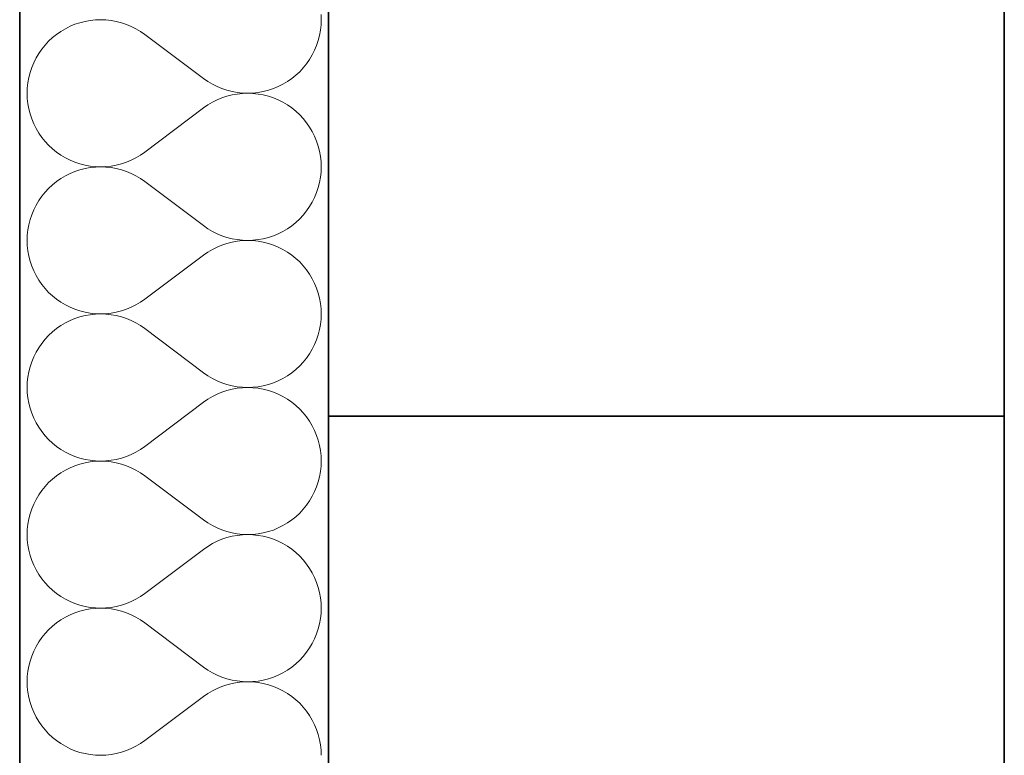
# Model space of a CAD drawing. Header units: millimetres. Extents: x -8078 to 234695, y -4319 to 602442.
# Tile 139 of 152: x 80170 to 80680, y 292295 to 292676. Entities that reach past the tile are written whole.
import ezdxf

# ---------------------------------------------------------------- set-up
doc = ezdxf.new("R2010")
doc.units = ezdxf.units.MM
doc.header["$MEASUREMENT"] = 0
for name, color, linetype in [('#podkład', 252, 'Continuous'), ('- A - ocieplenie', 7, 'Continuous'), ('Konstrukcja - Stropy', 7, 'Continuous'), ('Konstrukcja - Ściany zewnętrzne', 7, 'Continuous')]:
    doc.layers.add(name, color=color, linetype=linetype)

# ---------------------------------------------------------------- blocks, each defined once
blk = doc.blocks.new('UHYGFFFF')
at = {"layer": '- A - ocieplenie', "color": 252, "linetype": 'Continuous', "lineweight": 35, "ltscale": 100}
for p, q in [((19777.48, 396062.63), (19777.47, 388486.86)), ((19937.47, 388486.86), (19937.48, 396062.63))]:
    blk.add_line(p, q, dxfattribs=at)
at = {"layer": '- A - ocieplenie', "color": 252, "linetype": 'Continuous', "lineweight": 13, "ltscale": 100}
for p, q in [((19808.67, 393193.45), (19806.09, 393192.6)), ((19811.3, 393194.13), (19808.67, 393193.45)), ((19813.98, 393194.61), (19811.3, 393194.13)), ((19816.69, 393194.9), (19813.98, 393194.61)), ((19819.41, 393194.99), (19816.69, 393194.9)), ((19822.12, 393194.89), (19819.41, 393194.99)), ((19824.83, 393194.6), (19822.12, 393194.89)), ((19827.51, 393194.12), (19824.83, 393194.6)), ((19830.14, 393193.44), (19827.51, 393194.12)), ((19832.72, 393192.58), (19830.14, 393193.44)), ((19933.67, 393194.99), (19933.57, 393197.71)), ((19933.57, 393192.27), (19933.67, 393194.99)), ((19798.8, 393188.95), (19796.56, 393187.4)), ((19801.14, 393190.34), (19798.8, 393188.95)), ((19803.57, 393191.56), (19801.14, 393190.34)), ((19806.09, 393192.6), (19803.57, 393191.56)), ((19835.24, 393191.54), (19832.72, 393192.58)), ((19837.67, 393190.32), (19835.24, 393191.54)), ((19840.01, 393188.93), (19837.67, 393190.32)), ((19842.24, 393187.37), (19840.01, 393188.93)), ((19932.8, 393186.89), (19933.28, 393189.57)), ((19933.28, 393189.57), (19933.57, 393192.27)), ((19792.45, 393183.84), (19790.6, 393181.85)), ((19794.44, 393185.7), (19792.45, 393183.84)), ((19796.56, 393187.4), (19794.44, 393185.7)), ((19872.72, 393164.52), (19842.24, 393187.37)), ((19931.26, 393181.67), (19932.12, 393184.26)), ((19932.12, 393184.26), (19932.8, 393186.89)), ((19788.89, 393179.73), (19787.34, 393177.5)), ((19790.6, 393181.85), (19788.89, 393179.73)), ((19929, 393176.73), (19930.22, 393179.16)), ((19930.22, 393179.16), (19931.26, 393181.67)), ((19785.95, 393175.16), (19784.73, 393172.73)), ((19787.34, 393177.5), (19785.95, 393175.16)), ((19926.06, 393172.15), (19927.62, 393174.39)), ((19927.62, 393174.39), (19929, 393176.73)), ((19783.69, 393170.22), (19782.83, 393167.63)), ((19784.73, 393172.73), (19783.69, 393170.22)), ((19920.51, 393166.19), (19922.5, 393168.05)), ((19922.5, 393168.05), (19924.36, 393170.04)), ((19924.36, 393170.04), (19926.06, 393172.15)), ((19782.16, 393165), (19781.67, 393162.32)), ((19782.83, 393167.63), (19782.16, 393165)), ((19872.72, 393164.52), (19874.95, 393162.96)), ((19874.95, 393162.96), (19877.29, 393161.57)), ((19913.81, 393161.55), (19916.16, 393162.94)), ((19916.16, 393162.94), (19918.39, 393164.49)), ((19918.39, 393164.49), (19920.51, 393166.19)), ((19781.38, 393159.62), (19781.29, 393156.9)), ((19781.67, 393162.32), (19781.38, 393159.62)), ((19877.29, 393161.57), (19879.72, 393160.35)), ((19879.72, 393160.35), (19882.23, 393159.31)), ((19882.23, 393159.31), (19884.81, 393158.45)), ((19884.81, 393158.45), (19887.45, 393157.77)), ((19887.45, 393157.77), (19890.12, 393157.29)), ((19900.97, 393157.28), (19903.65, 393157.76)), ((19903.65, 393157.76), (19906.29, 393158.43)), ((19906.29, 393158.43), (19908.87, 393159.29)), ((19908.87, 393159.29), (19911.38, 393160.33)), ((19911.38, 393160.33), (19913.81, 393161.55)), ((19781.29, 393156.9), (19781.38, 393154.18)), ((19781.38, 393154.18), (19781.67, 393151.47)), ((19879.72, 393153.44), (19877.29, 393152.22)), ((19882.23, 393154.48), (19879.72, 393153.44)), ((19884.81, 393155.35), (19882.23, 393154.48)), ((19887.45, 393156.02), (19884.81, 393155.35)), ((19890.12, 393156.51), (19887.45, 393156.02)), ((19890.12, 393157.29), (19892.83, 393157)), ((19892.83, 393156.8), (19890.12, 393156.51)), ((19892.83, 393157), (19895.55, 393156.9)), ((19895.55, 393156.9), (19892.83, 393156.8)), ((19895.55, 393156.9), (19898.27, 393156.99)), ((19898.27, 393156.8), (19895.55, 393156.9)), ((19898.27, 393156.99), (19900.97, 393157.28)), ((19900.97, 393156.51), (19898.27, 393156.8)), ((19903.65, 393156.03), (19900.97, 393156.51)), ((19906.29, 393155.36), (19903.65, 393156.03)), ((19908.87, 393154.5), (19906.29, 393155.36)), ((19911.38, 393153.46), (19908.87, 393154.5)), ((19913.81, 393152.25), (19911.38, 393153.46)), ((19781.67, 393151.47), (19782.16, 393148.8)), ((19782.16, 393148.8), (19782.83, 393146.16)), ((19872.72, 393149.28), (19842.24, 393126.42)), ((19874.95, 393150.83), (19872.72, 393149.28)), ((19877.29, 393152.22), (19874.95, 393150.83)), ((19916.16, 393150.86), (19913.81, 393152.25)), ((19918.39, 393149.31), (19916.16, 393150.86)), ((19920.51, 393147.6), (19918.39, 393149.31)), ((19922.5, 393145.75), (19920.51, 393147.6)), ((19782.83, 393146.16), (19783.69, 393143.58)), ((19783.69, 393143.58), (19784.73, 393141.07)), ((19924.36, 393143.76), (19922.5, 393145.75)), ((19926.06, 393141.64), (19924.36, 393143.76)), ((19784.73, 393141.07), (19785.95, 393138.63)), ((19785.95, 393138.63), (19787.34, 393136.29)), ((19927.62, 393139.4), (19926.06, 393141.64)), ((19929, 393137.07), (19927.62, 393139.4)), ((19787.34, 393136.29), (19788.89, 393134.06)), ((19788.89, 393134.06), (19790.6, 393131.94)), ((19930.22, 393134.63), (19929, 393137.07)), ((19931.26, 393132.12), (19930.22, 393134.63)), ((19932.12, 393129.54), (19931.26, 393132.12)), ((19790.6, 393131.94), (19792.45, 393129.95)), ((19792.45, 393129.95), (19794.44, 393128.1)), ((19794.44, 393128.1), (19796.56, 393126.39)), ((19932.8, 393126.9), (19932.12, 393129.54)), ((19796.56, 393126.39), (19798.8, 393124.84)), ((19798.8, 393124.84), (19801.14, 393123.45)), ((19801.14, 393123.45), (19803.57, 393122.24)), ((19803.57, 393122.24), (19806.09, 393121.2)), ((19832.72, 393121.21), (19835.24, 393122.26)), ((19835.24, 393122.26), (19837.67, 393123.48)), ((19837.67, 393123.48), (19840.01, 393124.87)), ((19840.01, 393124.87), (19842.24, 393126.42)), ((19933.28, 393124.23), (19932.8, 393126.9)), ((19933.57, 393121.52), (19933.28, 393124.23)), ((19806.09, 393121.2), (19808.67, 393120.34)), ((19808.67, 393117.26), (19806.09, 393116.41)), ((19808.67, 393120.34), (19811.3, 393119.67)), ((19811.3, 393117.94), (19808.67, 393117.26)), ((19811.3, 393119.67), (19813.98, 393119.19)), ((19813.98, 393118.42), (19811.3, 393117.94)), ((19813.98, 393119.19), (19816.69, 393118.9)), ((19816.69, 393118.71), (19813.98, 393118.42)), ((19816.69, 393118.9), (19819.41, 393118.8)), ((19819.41, 393118.8), (19816.69, 393118.71)), ((19819.41, 393118.8), (19822.12, 393118.9)), ((19822.12, 393118.7), (19819.41, 393118.8)), ((19822.12, 393118.9), (19824.83, 393119.19)), ((19824.83, 393118.41), (19822.12, 393118.7)), ((19824.83, 393119.19), (19827.51, 393119.68)), ((19827.51, 393117.93), (19824.83, 393118.41)), ((19827.51, 393119.68), (19830.14, 393120.35)), ((19830.14, 393117.25), (19827.51, 393117.93)), ((19830.14, 393120.35), (19832.72, 393121.21)), ((19832.72, 393116.39), (19830.14, 393117.25)), ((19933.67, 393118.8), (19933.57, 393121.52)), ((19933.57, 393116.08), (19933.67, 393118.8)), ((19798.8, 393112.76), (19796.56, 393111.21)), ((19801.14, 393114.15), (19798.8, 393112.76)), ((19803.57, 393115.37), (19801.14, 393114.15)), ((19806.09, 393116.41), (19803.57, 393115.37)), ((19835.24, 393115.35), (19832.72, 393116.39)), ((19837.67, 393114.13), (19835.24, 393115.35)), ((19840.01, 393112.74), (19837.67, 393114.13)), ((19842.24, 393111.18), (19840.01, 393112.74)), ((19932.8, 393110.7), (19933.28, 393113.38)), ((19933.28, 393113.38), (19933.57, 393116.08)), ((19792.45, 393107.65), (19790.6, 393105.66)), ((19794.44, 393109.51), (19792.45, 393107.65)), ((19796.56, 393111.21), (19794.44, 393109.51)), ((19872.72, 393088.33), (19842.24, 393111.18)), ((19931.26, 393105.48), (19932.12, 393108.06)), ((19932.12, 393108.06), (19932.8, 393110.7)), ((19788.89, 393103.54), (19787.34, 393101.31)), ((19790.6, 393105.66), (19788.89, 393103.54)), ((19929, 393100.54), (19930.22, 393102.97)), ((19930.22, 393102.97), (19931.26, 393105.48)), ((19784.73, 393096.54), (19783.69, 393094.02)), ((19785.95, 393098.97), (19784.73, 393096.54)), ((19787.34, 393101.31), (19785.95, 393098.97)), ((19926.06, 393095.96), (19927.62, 393098.2)), ((19927.62, 393098.2), (19929, 393100.54)), ((19782.83, 393091.44), (19782.16, 393088.81)), ((19783.69, 393094.02), (19782.83, 393091.44)), ((19920.51, 393090), (19922.5, 393091.86)), ((19922.5, 393091.86), (19924.36, 393093.85)), ((19924.36, 393093.85), (19926.06, 393095.96)), ((19782.16, 393088.81), (19781.67, 393086.13)), ((19872.72, 393088.33), (19874.95, 393086.77)), ((19874.95, 393086.77), (19877.29, 393085.38)), ((19913.81, 393085.36), (19916.16, 393086.75)), ((19916.16, 393086.75), (19918.39, 393088.3)), ((19918.39, 393088.3), (19920.51, 393090)), ((19781.38, 393083.43), (19781.29, 393080.71)), ((19781.67, 393086.13), (19781.38, 393083.43)), ((19877.29, 393085.38), (19879.72, 393084.16)), ((19879.72, 393084.16), (19882.23, 393083.12)), ((19882.23, 393083.12), (19884.81, 393082.26)), ((19884.81, 393082.26), (19887.45, 393081.58)), ((19887.45, 393081.58), (19890.12, 393081.1)), ((19890.12, 393081.1), (19892.83, 393080.81)), ((19898.27, 393080.8), (19900.97, 393081.09)), ((19900.97, 393081.09), (19903.65, 393081.57)), ((19903.65, 393081.57), (19906.29, 393082.24)), ((19906.29, 393082.24), (19908.87, 393083.1)), ((19908.87, 393083.1), (19911.38, 393084.14)), ((19911.38, 393084.14), (19913.81, 393085.36)), ((19781.29, 393080.71), (19781.38, 393077.99)), ((19781.38, 393077.99), (19781.67, 393075.28)), ((19877.29, 393076.03), (19874.95, 393074.64)), ((19879.72, 393077.25), (19877.29, 393076.03)), ((19882.23, 393078.29), (19879.72, 393077.25)), ((19884.81, 393079.16), (19882.23, 393078.29)), ((19887.45, 393079.83), (19884.81, 393079.16)), ((19890.12, 393080.31), (19887.45, 393079.83)), ((19892.83, 393080.61), (19890.12, 393080.31)), ((19892.83, 393080.81), (19895.55, 393080.71)), ((19895.55, 393080.71), (19892.83, 393080.61)), ((19895.55, 393080.71), (19898.27, 393080.8)), ((19898.27, 393080.61), (19895.55, 393080.71)), ((19900.97, 393080.32), (19898.27, 393080.61)), ((19903.65, 393079.84), (19900.97, 393080.32)), ((19906.29, 393079.17), (19903.65, 393079.84)), ((19908.87, 393078.31), (19906.29, 393079.17)), ((19911.38, 393077.27), (19908.87, 393078.31)), ((19913.81, 393076.05), (19911.38, 393077.27)), ((19916.16, 393074.67), (19913.81, 393076.05)), ((19781.67, 393075.28), (19782.16, 393072.61)), ((19782.16, 393072.61), (19782.83, 393069.97)), ((19872.72, 393073.09), (19842.24, 393050.23)), ((19874.95, 393074.64), (19872.72, 393073.09)), ((19918.39, 393073.12), (19916.16, 393074.67)), ((19920.51, 393071.41), (19918.39, 393073.12)), ((19922.5, 393069.56), (19920.51, 393071.41)), ((19782.83, 393069.97), (19783.69, 393067.39)), ((19783.69, 393067.39), (19784.73, 393064.88)), ((19924.36, 393067.57), (19922.5, 393069.56)), ((19926.06, 393065.45), (19924.36, 393067.57)), ((19784.73, 393064.88), (19785.95, 393062.44)), ((19785.95, 393062.44), (19787.34, 393060.1)), ((19927.62, 393063.21), (19926.06, 393065.45)), ((19929, 393060.88), (19927.62, 393063.21)), ((19930.22, 393058.44), (19929, 393060.88)), ((19787.34, 393060.1), (19788.89, 393057.87)), ((19788.89, 393057.87), (19790.6, 393055.75)), ((19790.6, 393055.75), (19792.45, 393053.76)), ((19931.26, 393055.93), (19930.22, 393058.44)), ((19932.12, 393053.35), (19931.26, 393055.93)), ((19792.45, 393053.76), (19794.44, 393051.91)), ((19794.44, 393051.91), (19796.56, 393050.2)), ((19932.8, 393050.71), (19932.12, 393053.35)), ((19933.28, 393048.03), (19932.8, 393050.71)), ((19796.56, 393050.2), (19798.8, 393048.65)), ((19798.8, 393048.65), (19801.14, 393047.26)), ((19801.14, 393047.26), (19803.57, 393046.05)), ((19803.57, 393046.05), (19806.09, 393045.01)), ((19832.72, 393045.02), (19835.24, 393046.07)), ((19835.24, 393046.07), (19837.67, 393047.29)), ((19837.67, 393047.29), (19840.01, 393048.68)), ((19840.01, 393048.68), (19842.24, 393050.23)), ((19933.57, 393045.33), (19933.28, 393048.03)), ((19806.09, 393045.01), (19808.67, 393044.15)), ((19808.67, 393041.07), (19806.09, 393040.22)), ((19808.67, 393044.15), (19811.3, 393043.48)), ((19811.3, 393041.75), (19808.67, 393041.07)), ((19811.3, 393043.48), (19813.98, 393043)), ((19813.98, 393042.23), (19811.3, 393041.75)), ((19813.98, 393043), (19816.69, 393042.71)), ((19816.69, 393042.52), (19813.98, 393042.23)), ((19816.69, 393042.71), (19819.41, 393042.61)), ((19819.41, 393042.61), (19816.69, 393042.52)), ((19819.41, 393042.61), (19822.12, 393042.71)), ((19822.12, 393042.51), (19819.41, 393042.61)), ((19822.12, 393042.71), (19824.83, 393043)), ((19824.83, 393042.22), (19822.12, 393042.51)), ((19824.83, 393043), (19827.51, 393043.49)), ((19827.51, 393041.73), (19824.83, 393042.22)), ((19827.51, 393043.49), (19830.14, 393044.16)), ((19830.14, 393041.06), (19827.51, 393041.73)), ((19830.14, 393044.16), (19832.72, 393045.02)), ((19832.72, 393040.2), (19830.14, 393041.06)), ((19933.67, 393042.61), (19933.57, 393045.33)), ((19933.57, 393039.89), (19933.67, 393042.61)), ((19798.8, 393036.57), (19796.56, 393035.02)), ((19801.14, 393037.96), (19798.8, 393036.57)), ((19803.57, 393039.18), (19801.14, 393037.96)), ((19806.09, 393040.22), (19803.57, 393039.18)), ((19835.24, 393039.16), (19832.72, 393040.2)), ((19837.67, 393037.94), (19835.24, 393039.16)), ((19840.01, 393036.55), (19837.67, 393037.94)), ((19842.24, 393034.99), (19840.01, 393036.55)), ((19932.8, 393034.51), (19933.28, 393037.19)), ((19933.28, 393037.19), (19933.57, 393039.89)), ((19792.45, 393031.46), (19790.6, 393029.47)), ((19794.44, 393033.32), (19792.45, 393031.46)), ((19796.56, 393035.02), (19794.44, 393033.32)), ((19872.72, 393012.14), (19842.24, 393034.99)), ((19931.26, 393029.29), (19932.12, 393031.87)), ((19932.12, 393031.87), (19932.8, 393034.51)), ((19787.34, 393025.12), (19785.95, 393022.78)), ((19788.89, 393027.35), (19787.34, 393025.12)), ((19790.6, 393029.47), (19788.89, 393027.35)), ((19929, 393024.35), (19930.22, 393026.78)), ((19930.22, 393026.78), (19931.26, 393029.29)), ((19784.73, 393020.35), (19783.69, 393017.83)), ((19785.95, 393022.78), (19784.73, 393020.35)), ((19926.06, 393019.77), (19927.62, 393022.01)), ((19927.62, 393022.01), (19929, 393024.35)), ((19782.83, 393015.25), (19782.16, 393012.62)), ((19783.69, 393017.83), (19782.83, 393015.25)), ((19920.51, 393013.81), (19922.5, 393015.67)), ((19922.5, 393015.67), (19924.36, 393017.66)), ((19924.36, 393017.66), (19926.06, 393019.77)), ((19781.67, 393009.94), (19781.38, 393007.23)), ((19782.16, 393012.62), (19781.67, 393009.94)), ((19872.72, 393012.14), (19874.95, 393010.58)), ((19874.95, 393010.58), (19877.29, 393009.19)), ((19913.81, 393009.17), (19916.16, 393010.56)), ((19916.16, 393010.56), (19918.39, 393012.11)), ((19918.39, 393012.11), (19920.51, 393013.81)), ((19781.38, 393007.23), (19781.29, 393004.52)), ((19877.29, 393009.19), (19879.72, 393007.97)), ((19879.72, 393007.97), (19882.23, 393006.93)), ((19882.23, 393006.93), (19884.81, 393006.07)), ((19884.81, 393006.07), (19887.45, 393005.39)), ((19887.45, 393005.39), (19890.12, 393004.91)), ((19890.12, 393004.91), (19892.83, 393004.61)), ((19892.83, 393004.61), (19895.55, 393004.52)), ((19895.55, 393004.52), (19898.27, 393004.61)), ((19898.27, 393004.61), (19900.97, 393004.9)), ((19900.97, 393004.9), (19903.65, 393005.38)), ((19903.65, 393005.38), (19906.29, 393006.05)), ((19906.29, 393006.05), (19908.87, 393006.91)), ((19908.87, 393006.91), (19911.38, 393007.95)), ((19911.38, 393007.95), (19913.81, 393009.17)), ((19781.29, 393004.52), (19781.38, 393001.8)), ((19781.38, 393001.8), (19781.67, 392999.09)), ((19877.29, 392999.84), (19874.95, 392998.45)), ((19879.72, 393001.06), (19877.29, 392999.84)), ((19882.23, 393002.1), (19879.72, 393001.06)), ((19884.81, 393002.96), (19882.23, 393002.1)), ((19887.45, 393003.64), (19884.81, 393002.96)), ((19890.12, 393004.12), (19887.45, 393003.64)), ((19892.83, 393004.42), (19890.12, 393004.12)), ((19895.55, 393004.52), (19892.83, 393004.42)), ((19898.27, 393004.42), (19895.55, 393004.52)), ((19900.97, 393004.13), (19898.27, 393004.42)), ((19903.65, 393003.65), (19900.97, 393004.13)), ((19906.29, 393002.98), (19903.65, 393003.65)), ((19908.87, 393002.12), (19906.29, 393002.98)), ((19911.38, 393001.08), (19908.87, 393002.12)), ((19913.81, 392999.86), (19911.38, 393001.08)), ((19916.16, 392998.48), (19913.81, 392999.86)), ((19781.67, 392999.09), (19782.16, 392996.42)), ((19782.16, 392996.42), (19782.83, 392993.78)), ((19872.72, 392996.9), (19842.24, 392974.04)), ((19874.95, 392998.45), (19872.72, 392996.9)), ((19918.39, 392996.93), (19916.16, 392998.48)), ((19920.51, 392995.22), (19918.39, 392996.93)), ((19922.5, 392993.37), (19920.51, 392995.22)), ((19782.83, 392993.78), (19783.69, 392991.2)), ((19783.69, 392991.2), (19784.73, 392988.68)), ((19924.36, 392991.38), (19922.5, 392993.37)), ((19926.06, 392989.26), (19924.36, 392991.38)), ((19784.73, 392988.68), (19785.95, 392986.25)), ((19785.95, 392986.25), (19787.34, 392983.91)), ((19927.62, 392987.02), (19926.06, 392989.26)), ((19929, 392984.68), (19927.62, 392987.02)), ((19930.22, 392982.25), (19929, 392984.68)), ((19787.34, 392983.91), (19788.89, 392981.68)), ((19788.89, 392981.68), (19790.6, 392979.56)), ((19790.6, 392979.56), (19792.45, 392977.57)), ((19931.26, 392979.74), (19930.22, 392982.25)), ((19932.12, 392977.16), (19931.26, 392979.74)), ((19792.45, 392977.57), (19794.44, 392975.72)), ((19794.44, 392975.72), (19796.56, 392974.01)), ((19796.56, 392974.01), (19798.8, 392972.46)), ((19840.01, 392972.49), (19842.24, 392974.04)), ((19932.8, 392974.52), (19932.12, 392977.16)), ((19933.28, 392971.84), (19932.8, 392974.52)), ((19798.8, 392972.46), (19801.14, 392971.07)), ((19801.14, 392971.07), (19803.57, 392969.86)), ((19803.57, 392969.86), (19806.09, 392968.82)), ((19832.72, 392968.83), (19835.24, 392969.88)), ((19835.24, 392969.88), (19837.67, 392971.1)), ((19837.67, 392971.1), (19840.01, 392972.49)), ((19933.57, 392969.14), (19933.28, 392971.84)), ((19933.67, 392966.42), (19933.57, 392969.14)), ((19806.09, 392964.03), (19803.57, 392962.99)), ((19806.09, 392968.82), (19808.67, 392967.96)), ((19808.67, 392964.88), (19806.09, 392964.03)), ((19808.67, 392967.96), (19811.3, 392967.29)), ((19811.3, 392965.55), (19808.67, 392964.88)), ((19811.3, 392967.29), (19813.98, 392966.81)), ((19813.98, 392966.04), (19811.3, 392965.55)), ((19813.98, 392966.81), (19816.69, 392966.52)), ((19816.69, 392966.33), (19813.98, 392966.04)), ((19816.69, 392966.52), (19819.41, 392966.42)), ((19819.41, 392966.42), (19816.69, 392966.33)), ((19819.41, 392966.42), (19822.12, 392966.52)), ((19822.12, 392966.32), (19819.41, 392966.42)), ((19822.12, 392966.52), (19824.83, 392966.81)), ((19824.83, 392966.03), (19822.12, 392966.32)), ((19824.83, 392966.81), (19827.51, 392967.3)), ((19827.51, 392965.54), (19824.83, 392966.03)), ((19827.51, 392967.3), (19830.14, 392967.97)), ((19830.14, 392964.87), (19827.51, 392965.54)), ((19830.14, 392967.97), (19832.72, 392968.83)), ((19832.72, 392964.01), (19830.14, 392964.87)), ((19835.24, 392962.97), (19832.72, 392964.01)), ((19933.57, 392963.7), (19933.67, 392966.42)), ((19796.56, 392958.83), (19794.44, 392957.12)), ((19798.8, 392960.38), (19796.56, 392958.83)), ((19801.14, 392961.77), (19798.8, 392960.38)), ((19803.57, 392962.99), (19801.14, 392961.77)), ((19837.67, 392961.75), (19835.24, 392962.97)), ((19840.01, 392960.36), (19837.67, 392961.75)), ((19842.24, 392958.8), (19840.01, 392960.36)), ((19872.72, 392935.94), (19842.24, 392958.8)), ((19932.8, 392958.32), (19933.28, 392961)), ((19933.28, 392961), (19933.57, 392963.7)), ((19792.45, 392955.27), (19790.6, 392953.28)), ((19794.44, 392957.12), (19792.45, 392955.27)), ((19931.26, 392953.1), (19932.12, 392955.68)), ((19932.12, 392955.68), (19932.8, 392958.32)), ((19787.34, 392948.93), (19785.95, 392946.59)), ((19788.89, 392951.16), (19787.34, 392948.93)), ((19790.6, 392953.28), (19788.89, 392951.16)), ((19929, 392948.16), (19930.22, 392950.59)), ((19930.22, 392950.59), (19931.26, 392953.1)), ((19784.73, 392944.16), (19783.69, 392941.64)), ((19785.95, 392946.59), (19784.73, 392944.16)), ((19924.36, 392941.47), (19926.06, 392943.58)), ((19926.06, 392943.58), (19927.62, 392945.82)), ((19927.62, 392945.82), (19929, 392948.16)), ((19782.83, 392939.06), (19782.16, 392936.43)), ((19783.69, 392941.64), (19782.83, 392939.06)), ((19920.51, 392937.62), (19922.5, 392939.47)), ((19922.5, 392939.47), (19924.36, 392941.47)), ((19781.67, 392933.75), (19781.38, 392931.04)), ((19782.16, 392936.43), (19781.67, 392933.75)), ((19872.72, 392935.94), (19874.95, 392934.39)), ((19874.95, 392934.39), (19877.29, 392933)), ((19913.81, 392932.98), (19916.16, 392934.36)), ((19916.16, 392934.36), (19918.39, 392935.92)), ((19918.39, 392935.92), (19920.51, 392937.62)), ((19781.38, 392931.04), (19781.29, 392928.33)), ((19781.29, 392928.33), (19781.38, 392925.61)), ((19877.29, 392933), (19879.72, 392931.78)), ((19879.72, 392931.78), (19882.23, 392930.74)), ((19882.23, 392930.74), (19884.81, 392929.88)), ((19884.81, 392929.88), (19887.45, 392929.2)), ((19887.45, 392929.2), (19890.12, 392928.72)), ((19890.12, 392928.72), (19892.83, 392928.42)), ((19892.83, 392928.23), (19890.12, 392927.93)), ((19892.83, 392928.42), (19895.55, 392928.33)), ((19895.55, 392928.33), (19892.83, 392928.23)), ((19895.55, 392928.33), (19898.27, 392928.42)), ((19898.27, 392928.23), (19895.55, 392928.33)), ((19898.27, 392928.42), (19900.97, 392928.71)), ((19900.97, 392927.94), (19898.27, 392928.23)), ((19900.97, 392928.71), (19903.65, 392929.19)), ((19903.65, 392929.19), (19906.29, 392929.86)), ((19906.29, 392929.86), (19908.87, 392930.72)), ((19908.87, 392930.72), (19911.38, 392931.76)), ((19911.38, 392931.76), (19913.81, 392932.98)), ((19781.38, 392925.61), (19781.67, 392922.9)), ((19877.29, 392923.65), (19874.95, 392922.26)), ((19879.72, 392924.87), (19877.29, 392923.65)), ((19882.23, 392925.91), (19879.72, 392924.87)), ((19884.81, 392926.77), (19882.23, 392925.91)), ((19887.45, 392927.45), (19884.81, 392926.77)), ((19890.12, 392927.93), (19887.45, 392927.45)), ((19903.65, 392927.46), (19900.97, 392927.94)), ((19906.29, 392926.79), (19903.65, 392927.46)), ((19908.87, 392925.93), (19906.29, 392926.79)), ((19911.38, 392924.89), (19908.87, 392925.93)), ((19913.81, 392923.67), (19911.38, 392924.89)), ((19916.16, 392922.29), (19913.81, 392923.67)), ((19781.67, 392922.9), (19782.16, 392920.22)), ((19782.16, 392920.22), (19782.83, 392917.59)), ((19872.72, 392920.71), (19842.24, 392897.85)), ((19874.95, 392922.26), (19872.72, 392920.71)), ((19918.39, 392920.74), (19916.16, 392922.29)), ((19920.51, 392919.03), (19918.39, 392920.74)), ((19922.5, 392917.18), (19920.51, 392919.03)), ((19782.83, 392917.59), (19783.69, 392915.01)), ((19783.69, 392915.01), (19784.73, 392912.49)), ((19924.36, 392915.19), (19922.5, 392917.18)), ((19926.06, 392913.07), (19924.36, 392915.19)), ((19927.62, 392910.83), (19926.06, 392913.07)), ((19784.73, 392912.49), (19785.95, 392910.06)), ((19785.95, 392910.06), (19787.34, 392907.72)), ((19787.34, 392907.72), (19788.89, 392905.49)), ((19929, 392908.49), (19927.62, 392910.83)), ((19930.22, 392906.06), (19929, 392908.49)), ((19788.89, 392905.49), (19790.6, 392903.37)), ((19790.6, 392903.37), (19792.45, 392901.38)), ((19931.26, 392903.55), (19930.22, 392906.06)), ((19932.12, 392900.97), (19931.26, 392903.55)), ((19792.45, 392901.38), (19794.44, 392899.53)), ((19794.44, 392899.53), (19796.56, 392897.82)), ((19796.56, 392897.82), (19798.8, 392896.27)), ((19840.01, 392896.3), (19842.24, 392897.85)), ((19932.8, 392898.33), (19932.12, 392900.97)), ((19933.28, 392895.65), (19932.8, 392898.33)), ((19798.8, 392896.27), (19801.14, 392894.88)), ((19801.14, 392894.88), (19803.57, 392893.67)), ((19803.57, 392893.67), (19806.09, 392892.63)), ((19806.09, 392892.63), (19808.67, 392891.77)), ((19830.14, 392891.78), (19832.72, 392892.64)), ((19832.72, 392892.64), (19835.24, 392893.69)), ((19835.24, 392893.69), (19837.67, 392894.91)), ((19837.67, 392894.91), (19840.01, 392896.3)), ((19933.57, 392892.95), (19933.28, 392895.65)), ((19933.67, 392890.23), (19933.57, 392892.95)), ((19806.09, 392887.83), (19803.57, 392886.8)), ((19808.67, 392888.69), (19806.09, 392887.83)), ((19808.67, 392891.77), (19811.3, 392891.1)), ((19811.3, 392889.36), (19808.67, 392888.69)), ((19811.3, 392891.1), (19813.98, 392890.61)), ((19813.98, 392889.85), (19811.3, 392889.36)), ((19813.98, 392890.61), (19816.69, 392890.33)), ((19816.69, 392890.13), (19813.98, 392889.85)), ((19816.69, 392890.33), (19819.41, 392890.23)), ((19819.41, 392890.23), (19816.69, 392890.13)), ((19819.41, 392890.23), (19822.12, 392890.33)), ((19822.12, 392890.13), (19819.41, 392890.23)), ((19822.12, 392890.33), (19824.83, 392890.62)), ((19824.83, 392889.84), (19822.12, 392890.13)), ((19824.83, 392890.62), (19827.51, 392891.11)), ((19827.51, 392889.35), (19824.83, 392889.84)), ((19827.51, 392891.11), (19830.14, 392891.78)), ((19830.14, 392888.68), (19827.51, 392889.35)), ((19832.72, 392887.82), (19830.14, 392888.68)), ((19835.24, 392886.77), (19832.72, 392887.82)), ((19933.28, 392884.81), (19933.57, 392887.51)), ((19933.57, 392887.51), (19933.67, 392890.23)), ((19796.56, 392882.64), (19794.44, 392880.93)), ((19798.8, 392884.19), (19796.56, 392882.64)), ((19801.14, 392885.58), (19798.8, 392884.19)), ((19803.57, 392886.8), (19801.14, 392885.58)), ((19837.67, 392885.55), (19835.24, 392886.77)), ((19840.01, 392884.16), (19837.67, 392885.55)), ((19842.24, 392882.61), (19840.01, 392884.16)), ((19872.72, 392859.75), (19842.24, 392882.61)), ((19932.8, 392882.13), (19933.28, 392884.81)), ((19790.6, 392877.09), (19788.89, 392874.97)), ((19792.45, 392879.08), (19790.6, 392877.09)), ((19794.44, 392880.93), (19792.45, 392879.08)), ((19931.26, 392876.91), (19932.12, 392879.49)), ((19932.12, 392879.49), (19932.8, 392882.13)), ((19787.34, 392872.74), (19785.95, 392870.4)), ((19788.89, 392874.97), (19787.34, 392872.74)), ((19927.62, 392869.63), (19929, 392871.97)), ((19929, 392871.97), (19930.22, 392874.4)), ((19930.22, 392874.4), (19931.26, 392876.91)), ((19784.73, 392867.97), (19783.69, 392865.45)), ((19785.95, 392870.4), (19784.73, 392867.97)), ((19924.36, 392865.27), (19926.06, 392867.39)), ((19926.06, 392867.39), (19927.62, 392869.63)), ((19782.83, 392862.87), (19782.16, 392860.24)), ((19783.69, 392865.45), (19782.83, 392862.87)), ((19920.51, 392861.43), (19922.5, 392863.28)), ((19922.5, 392863.28), (19924.36, 392865.27)), ((19781.67, 392857.56), (19781.38, 392854.85)), ((19782.16, 392860.24), (19781.67, 392857.56)), ((19872.72, 392859.75), (19874.95, 392858.2)), ((19874.95, 392858.2), (19877.29, 392856.81)), ((19877.29, 392856.81), (19879.72, 392855.59)), ((19911.38, 392855.57), (19913.81, 392856.79)), ((19913.81, 392856.79), (19916.16, 392858.17)), ((19916.16, 392858.17), (19918.39, 392859.72)), ((19918.39, 392859.72), (19920.51, 392861.43)), ((19781.38, 392854.85), (19781.29, 392852.13)), ((19781.29, 392852.13), (19781.38, 392849.42)), ((19879.72, 392855.59), (19882.23, 392854.55)), ((19882.23, 392854.55), (19884.81, 392853.69)), ((19884.81, 392853.69), (19887.45, 392853.01)), ((19887.45, 392853.01), (19890.12, 392852.53)), ((19890.12, 392851.74), (19887.45, 392851.26)), ((19890.12, 392852.53), (19892.83, 392852.23)), ((19892.83, 392852.04), (19890.12, 392851.74)), ((19892.83, 392852.23), (19895.55, 392852.13)), ((19895.55, 392852.13), (19892.83, 392852.04)), ((19895.55, 392852.13), (19898.27, 392852.23)), ((19898.27, 392852.04), (19895.55, 392852.13)), ((19898.27, 392852.23), (19900.97, 392852.52)), ((19900.97, 392851.75), (19898.27, 392852.04)), ((19900.97, 392852.52), (19903.65, 392853)), ((19903.65, 392851.27), (19900.97, 392851.75)), ((19903.65, 392853), (19906.29, 392853.67)), ((19906.29, 392853.67), (19908.87, 392854.53)), ((19908.87, 392854.53), (19911.38, 392855.57)), ((19781.38, 392849.42), (19781.67, 392846.71)), ((19781.67, 392846.71), (19782.16, 392844.03)), ((19877.29, 392847.46), (19874.95, 392846.07)), ((19879.72, 392848.68), (19877.29, 392847.46)), ((19882.23, 392849.72), (19879.72, 392848.68)), ((19884.81, 392850.58), (19882.23, 392849.72)), ((19887.45, 392851.26), (19884.81, 392850.58)), ((19906.29, 392850.6), (19903.65, 392851.27)), ((19908.87, 392849.74), (19906.29, 392850.6)), ((19911.38, 392848.7), (19908.87, 392849.74)), ((19913.81, 392847.48), (19911.38, 392848.7)), ((19916.16, 392846.1), (19913.81, 392847.48)), ((19782.16, 392844.03), (19782.83, 392841.4)), ((19782.83, 392841.4), (19783.69, 392838.82)), ((19872.72, 392844.52), (19842.24, 392821.66)), ((19874.95, 392846.07), (19872.72, 392844.52)), ((19918.39, 392844.55), (19916.16, 392846.1)), ((19920.51, 392842.84), (19918.39, 392844.55)), ((19922.5, 392840.99), (19920.51, 392842.84)), ((19783.69, 392838.82), (19784.73, 392836.3)), ((19784.73, 392836.3), (19785.95, 392833.87)), ((19924.36, 392839), (19922.5, 392840.99)), ((19926.06, 392836.88), (19924.36, 392839)), ((19927.62, 392834.64), (19926.06, 392836.88)), ((19785.95, 392833.87), (19787.34, 392831.53)), ((19787.34, 392831.53), (19788.89, 392829.3)), ((19929, 392832.3), (19927.62, 392834.64)), ((19930.22, 392829.87), (19929, 392832.3)), ((19788.89, 392829.3), (19790.6, 392827.18)), ((19790.6, 392827.18), (19792.45, 392825.19)), ((19931.26, 392827.36), (19930.22, 392829.87)), ((19932.12, 392824.78), (19931.26, 392827.36)), ((19792.45, 392825.19), (19794.44, 392823.34)), ((19794.44, 392823.34), (19796.56, 392821.63)), ((19796.56, 392821.63), (19798.8, 392820.08)), ((19840.01, 392820.11), (19842.24, 392821.66)), ((19932.8, 392822.14), (19932.12, 392824.78)), ((19933.28, 392819.46), (19932.8, 392822.14)), ((19798.8, 392820.08), (19801.14, 392818.69)), ((19801.14, 392818.69), (19803.57, 392817.48)), ((19803.57, 392817.48), (19806.09, 392816.44)), ((19806.09, 392816.44), (19808.67, 392815.58)), ((19830.14, 392815.59), (19832.72, 392816.45)), ((19832.72, 392816.45), (19835.24, 392817.5)), ((19835.24, 392817.5), (19837.67, 392818.72)), ((19837.67, 392818.72), (19840.01, 392820.11)), ((19933.57, 392816.76), (19933.28, 392819.46)), ((19933.67, 392814.04), (19933.57, 392816.76)), ((19808.67, 392815.58), (19811.3, 392814.91)), ((19811.3, 392814.91), (19813.98, 392814.42)), ((19813.98, 392814.42), (19816.69, 392814.14)), ((19816.69, 392814.14), (19819.41, 392814.04)), ((19819.41, 392814.04), (19822.12, 392814.14)), ((19822.12, 392814.14), (19824.83, 392814.43)), ((19824.83, 392814.43), (19827.51, 392814.92)), ((19827.51, 392814.92), (19830.14, 392815.59))]:
    blk.add_line(p, q, dxfattribs=at)
at = {"color": 252, "linetype": 'Continuous', "lineweight": 35, "ltscale": 100}
for p, q in [((19937.47, 392989.67), (19937.47, 392109.67)), ((20287.47, 392109.67), (20287.47, 392989.67))]:
    blk.add_line(p, q, dxfattribs=at)
at = {"layer": 'Konstrukcja - Stropy', "color": 252, "linetype": 'Continuous', "lineweight": 13, "ltscale": 100}
blk.add_line((19937.48, 388030.59), (19937.48, 395682.67), dxfattribs=at)
blk.add_line((19937.48, 388030.59), (19937.48, 395682.67), dxfattribs=at)
at = {"layer": 'Konstrukcja - Ściany zewnętrzne', "color": 252, "linetype": 'Continuous', "lineweight": 35, "ltscale": 100}
for p, q in [((19937.47, 395912.63), (19937.47, 392989.67)), ((20287.47, 392989.67), (20287.47, 395912.63)), ((20117.47, 392989.67), (19937.47, 392989.67)), ((20167.47, 392989.67), (20117.47, 392989.67)), ((20287.47, 392989.67), (20167.47, 392989.67))]:
    blk.add_line(p, q, dxfattribs=at)

msp = doc.modelspace()

# ---------------------------------------------------------------- block references
at = {"layer": '#podkład'}
msp.add_blockref('UHYGFFFF', (60392.7, -100518.68), dxfattribs=at)

doc.saveas('drawing.dxf')
